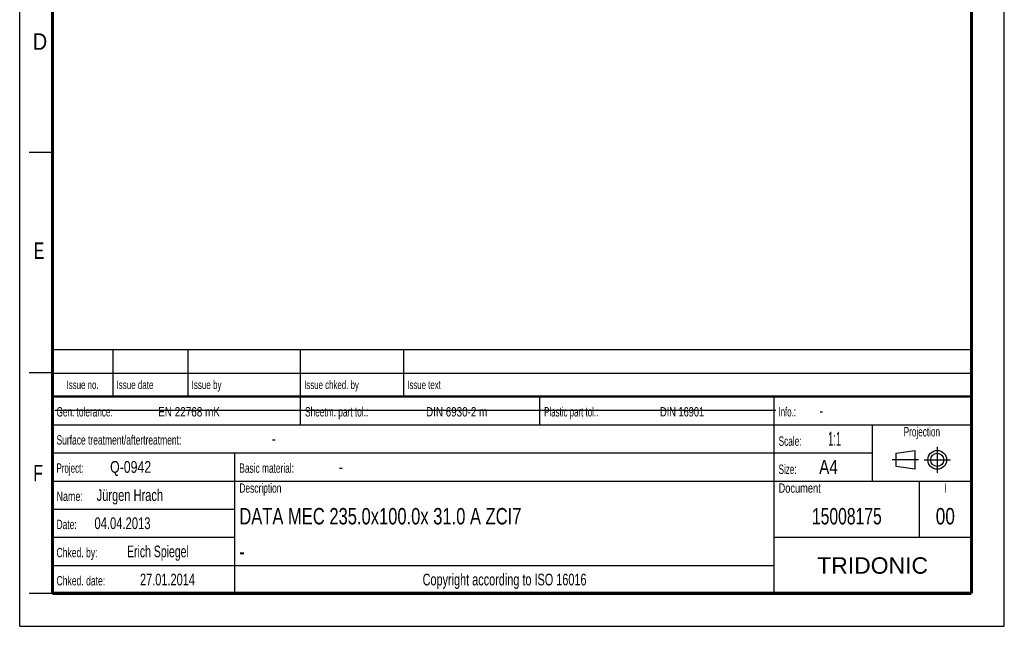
# Model space of a CAD drawing. Header units: millimetres. Extents: x 0 to 210, y 0 to 297.
# Tile 1 of 9: x 0 to 210, y 0 to 129. Entities that reach past the tile are written whole.
import ezdxf
from ezdxf.enums import TextEntityAlignment as Align

# ---------------------------------------------------------------- set-up
doc = ezdxf.new("R2010")
doc.units = ezdxf.units.MM
doc.header["$LTSCALE"] = 19.36
doc.linetypes.add('CENTER', pattern=[0.6, 0.375, -0.075, 0.075, -0.075])
doc.layers.get('0').update_dxf_attribs({"linetype": 'CONTINUOUS'})
doc.layers.add('DEFAULT_1', color=7, linetype='CENTER')
doc.layers.add('Z_NOTICE', color=7, linetype='CONTINUOUS')
doc.styles.add('TEXTSTYLE_2', font='txt', dxfattribs={"width": 0.75})
doc.styles.add('TEXTSTYLE_5', font='arial.ttf')

# ---------------------------------------------------------------- blocks, each defined once
blk = doc.blocks.new('SYMBOL_2_BL0', base_point=(192.31, 35.47))
at = {"color": 2, "linetype": 'CONTINUOUS'}
for p, q in [((186.91, 36.87), (190.91, 37.47)), ((186.91, 34.07), (186.91, 36.87)), ((190.91, 37.47), (190.91, 33.47)), ((190.91, 33.47), (186.91, 34.07))]:
    blk.add_line(p, q, dxfattribs=at)
for radius in [2, 1.4]:
    blk.add_circle((195.71, 35.47), radius, dxfattribs=at)
at = {"layer": 'DEFAULT_1', "color": 2, "linetype": 'CENTER'}
for p, q in [((195.71, 38.27), (195.71, 32.67)), ((191.71, 35.47), (186.11, 35.47)), ((192.91, 35.47), (198.5, 35.47))]:
    blk.add_line(p, q, dxfattribs=at)

msp = doc.modelspace()

# ---------------------------------------------------------------- linework, layer by layer
at = {"color": 2, "linetype": 'CONTINUOUS'}
for p, q in [((0, 0), (0, 297)), ((210, 0), (210, 297)), ((7, 101), (2, 101)), ((6.914, 48.96), (6.914, 58.96)), ((6.914, 58.96), (202.914, 58.96)), ((19.914, 48.96), (19.914, 58.96)), ((35.914, 48.96), (35.914, 58.96)), ((59.914, 48.96), (59.914, 58.96)), ((81.914, 48.96), (81.914, 58.96)), ((202.914, 48.96), (202.914, 58.96)), ((7, 54), (2, 54)), ((6.914, 53.96), (202.914, 53.96)), ((6.914, 6.96), (6.914, 48.96)), ((6.914, 48.96), (202.914, 48.96)), ((6.914, 48.96), (202.914, 48.96)), ((59.914, 42.96), (59.914, 48.96)), ((110.914, 42.96), (110.914, 48.96)), ((160.914, 6.96), (160.914, 48.96)), ((202.914, 6.96), (202.914, 48.96)), ((6.914, 42.96), (202.914, 42.96)), ((181.914, 30.96), (181.914, 42.96)), ((6.914, 36.96), (181.914, 36.96)), ((45.914, 6.96), (45.914, 36.96)), ((6.914, 30.96), (202.914, 30.96)), ((191.914, 18.96), (191.914, 30.96)), ((6.914, 24.96), (45.914, 24.96)), ((6.914, 18.96), (45.914, 18.96)), ((160.914, 18.96), (202.914, 18.96)), ((6.914, 12.96), (160.914, 12.96)), ((7, 7), (2, 7)), ((6.914, 6.96), (202.914, 6.96)), ((0, 0), (210, 0))]:
    msp.add_line(p, q, dxfattribs=at)
at = {"color": 7, "linetype": 'CONTINUOUS'}
msp.add_line((7.468, 46.042), (161.268, 46.042), dxfattribs=at)
for points, const_width in [([(7, 7), (7, 290)], 0.7), ([(203, 7), (203, 290)], 0.7), ([(7, 49), (203, 49)], 0.5), ([(7, 7), (203, 7)], 0.7)]:
    msp.add_lwpolyline(points, dxfattribs=dict(at, const_width=const_width))

# ---------------------------------------------------------------- block references
at = {"color": 2, "linetype": 'CONTINUOUS'}
msp.add_blockref('SYMBOL_2_BL0', (192.305, 35.47), dxfattribs=at)

# ---------------------------------------------------------------- texts
at = {"color": 5, "linetype": 'CONTINUOUS', "style": 'TEXTSTYLE_2'}
for s, width, p in [('D', 0.904762, (2.807, 122.857)), ('E', 0.714286, (3.002, 78.302)), ('F', 0.714286, (2.922, 30.897))]:
    msp.add_text(s, height=3.5, dxfattribs=dict(at, width=width)).set_placement(p)
at = {"layer": 'Z_NOTICE', "color": 5, "linetype": 'CONTINUOUS', "style": 'TEXTSTYLE_2'}
for s, height, width, p in [('Issue date ', 1.8, 0.707792, (20.664, 50.56)), ('Issue by ', 1.8, 0.71164, (36.664, 50.56)), ('Issue chked. by', 1.8, 0.698413, (60.664, 50.56)), ('Issue text ', 1.8, 0.694805, (82.664, 50.56)), ('Gen. tolerance:', 2, 0.657143, (7.851, 44.71)), ('EN 22768 mK', 2, 0.792208, (29.53, 44.71)), ('Sheetm. part tol.:', 2, 0.662698, (60.851, 44.71)), ('DIN 6930-2 m', 2, 0.78373, (86.672, 44.71)), ('Plastic part tol.:', 2, 0.632275, (111.851, 44.71)), ('DIN 16901', 2, 0.73545, (136.577, 44.71)), ('Info.: ', 2, 0.622449, (161.851, 44.71)), ('-', 2.5, 0.714286, (170.565, 44.71)), ('Surface treatment/aftertreatment: ', 2, 0.67577, (7.851, 38.71)), ('Scale:  ', 2, 0.660714, (161.851, 38.46)), ('1:1', 3, 0.5, (172.422, 38.46)), ('-', 2.5, 0.714286, (53.803, 38.71)), ('Project: ', 2, 0.634921, (7.851, 32.71)), ('Q-0942', 2.5, 0.785714, (19.28, 32.71)), ('Basic material: ', 2, 0.66369, (46.851, 32.71)), ('-', 2.5, 0.714286, (68.089, 32.71)), ('Size: ', 2, 0.646825, (161.851, 32.46)), (' A4', 3, 0.809524, (169.613, 32.46)), ('Jürgen Hrach', 2.5, 0.705357, (16.422, 26.71)), ('Description', 2, 0.670996, (46.851, 28.46)), ('Document', 2, 0.738095, (161.851, 28.46)), ('Name: ', 2, 0.714286, (7.851, 26.71)), ('04.04.2013', 2.5, 0.714286, (15.946, 20.71)), ('Date: ', 2, 0.674603, (7.851, 20.71)), ('Chked. by: ', 2, 0.683983, (7.851, 14.71)), ('Erich Spiegel', 2.5, 0.668498, (22.899, 14.71)), ('Chked. date: ', 2, 0.684982, (7.851, 8.71)), ('27.01.2014', 2.5, 0.7, (25.661, 8.71))]:
    msp.add_text(s, height=height, dxfattribs=dict(at, width=width)).set_placement(p)
for s, height, width, p in [('Issue no.', 1.8, 0.698413, (13.414, 50.56)), ('Projection', 2, 0.652381, (192.414, 40.46)), ('I', 2, 0.642857, (197.414, 28.46)), ('Copyright according to ISO 16016', 2.5, 0.694196, (103.414, 8.71))]:
    msp.add_text(s, height=height, dxfattribs=dict(at, width=width)).set_placement(p, align=Align.CENTER)
at = {"layer": 'Z_NOTICE', "color": 7, "linetype": 'CONTINUOUS', "style": 'TEXTSTYLE_2'}
for s, width, p in [('DATA MEC 235.0x100.0x 31.0 A ZCI7', 0.753247, (46.851, 21.71)), ('-', 0.714286, (46.851, 14.21))]:
    msp.add_text(s, height=3.5, dxfattribs=dict(at, width=width)).set_placement(p)
for s, width, p in [('15008175', 0.714286, (176.414, 21.71)), ('00', 0.785714, (197.414, 21.71))]:
    msp.add_text(s, height=3.5, dxfattribs=dict(at, width=width)).set_placement(p, align=Align.CENTER)
at = {"layer": 'Z_NOTICE', "color": 5, "linetype": 'CONTINUOUS', "style": 'TEXTSTYLE_5'}
msp.add_text('TRIDONIC', height=3.5, dxfattribs=at).set_placement((181.914, 11.21), align=Align.CENTER)

doc.saveas('drawing.dxf')
